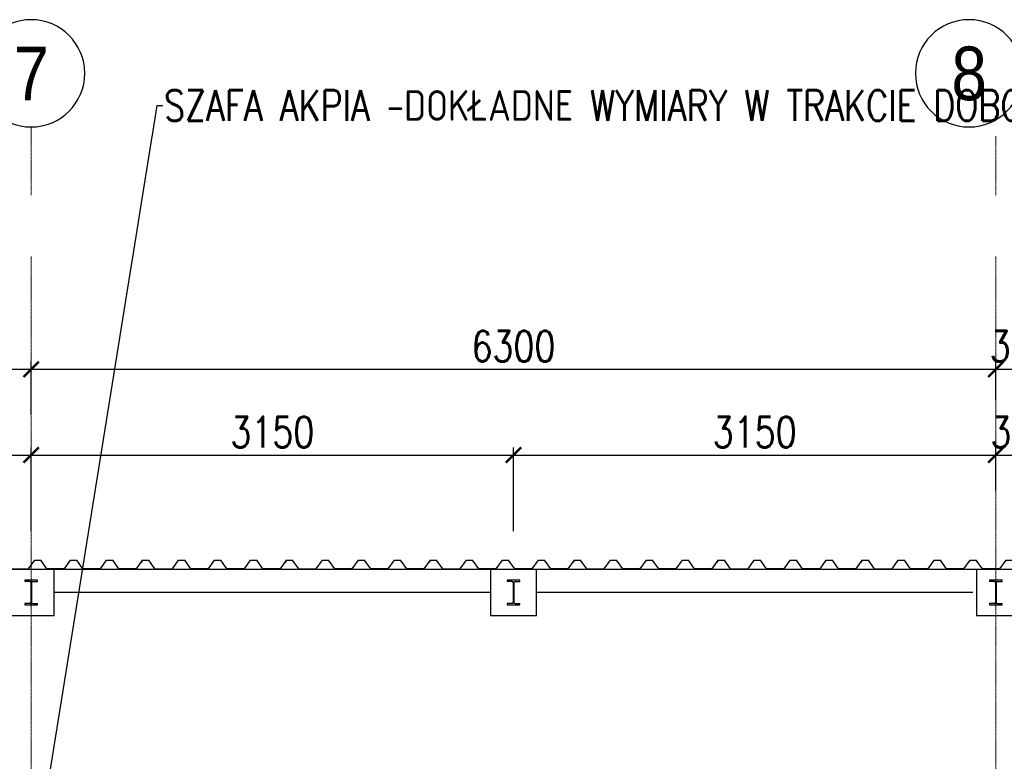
# Model space of a CAD drawing. Header units: millimetres. Extents: x -374129 to 1163271, y -112652 to 695637.
# Tile 90 of 256: x 31765 to 38196, y -31942 to -27102. Entities that reach past the tile are written whole.
import ezdxf
from ezdxf import colors
from ezdxf.entities.mleader import LeaderData, LeaderLine
from ezdxf.enums import TextEntityAlignment as Align
from ezdxf.math import Vec2, Vec3

# ---------------------------------------------------------------- set-up
doc = ezdxf.new("R2010")
doc.units = ezdxf.units.MM
doc.header["$PDMODE"] = 4
doc.linetypes.add('ACAD_ISO04W100', pattern=[30, 24, -3, 0, -3])
for name, color, linetype in [('KRT_fund', 3, 'Continuous'), ('KRT_izolacje', 252, 'Continuous'), ('KRT_opisy', 146, 'Continuous'), ('KRT_osie_budopis', 1, 'Continuous'), ('KRT_stal', 4, 'Continuous'), ('KRT_wymiary_100', 4, 'Continuous')]:
    doc.layers.add(name, color=color, linetype=linetype)
doc.layers.add('KRT_osie', color=55, linetype='ACAD_ISO04W100', lineweight=18)
doc.styles.add('biuro 1', font='arial.ttf')
doc.styles.add('WYMIAR', font='romans.shx', dxfattribs={"width": 0.8})
doc.dimstyles.new('KRT_1-100', dxfattribs={"dimscale": 100, "dimtxt": 2, "dimasz": 1, "dimexe": 0.5, "dimexo": 0, "dimgap": 0.5, "dimtad": 1, "dimdec": 1, "dimrnd": 0.1, "dimzin": 9, "dimdsep": 46, "dimtxsty": 'WYMIAR', "dimblk": 'ARCHTICK', "dimcen": 0.09, "dimdle": 0.5, "dimclrd": 1, "dimclre": 252, "dimclrt": 256, "dimadec": 0, "dimazin": 0, "dimtfac": 1, "dimtdec": 1, "dimtmove": 0, "dimatfit": 3, "dimfxl": 1, "dimtolj": 1, "dimtzin": 0, "dimarcsym": 0})

# ---------------------------------------------------------------- blocks, each defined once
blk = doc.blocks.new('_ArchTick')
at = {"color": 0, "linetype": 'ByBlock', "const_width": 0.15}
blk.add_lwpolyline([(-0.5, -0.5), (0.5, 0.5)], dxfattribs=at)
blk = doc.blocks.new('*D1048')
at = {"layer": 'Defpoints', "color": 0}
for p in [(31840, -29383.7), (25540, -29679), (31840, -29679)]:
    blk.add_point(p, dxfattribs=at)
at = {"layer": 'KRT_wymiary_100', "color": 1, "lineweight": -2}
blk.add_line((25490, -29383.7), (31890, -29383.7), dxfattribs=at)
at = {"layer": 'KRT_wymiary_100', "color": 252, "lineweight": -2}
for p, q in [((25540, -29679), (25540, -29333.7)), ((31840, -29679), (31840, -29333.7))]:
    blk.add_line(p, q, dxfattribs=at)
at = {"layer": 'KRT_wymiary_100', "color": 1, "lineweight": -2, "xscale": 100, "yscale": 100, "zscale": 100, "rotation": 180}
blk.add_blockref('_ArchTick', (25540, -29383.7), dxfattribs=at)
at = {"layer": 'KRT_wymiary_100', "color": 1, "lineweight": -2, "xscale": 100, "yscale": 100, "zscale": 100}
blk.add_blockref('_ArchTick', (31840, -29383.7), dxfattribs=at)
at = {"layer": 'KRT_wymiary_100', "insert": (28690, -29233.7), "char_height": 200, "attachment_point": 5, "style": 'WYMIAR'}
blk.add_mtext('\\A1;6300', dxfattribs=at)
blk = doc.blocks.new('*U927')
at = {"color": 0}
for p, q in [((29.5, 152.6), (0, 152.6)), ((38.5, 143.6), (38.5, 16.4)), ((43.5, 143.6), (43.5, 16.4)), ((52.5, 152.6), (82, 152.6)), ((29.5, 7.4), (0, 7.4)), ((52.5, 7.4), (82, 7.4))]:
    blk.add_line(p, q, dxfattribs=at)
for points in [[(82, 152.6), (82, 160), (0, 160), (0, 152.6)], [(0, 7.4), (0, 0), (82, 0), (82, 7.4)]]:
    blk.add_lwpolyline(points, dxfattribs=at)
for centre, start, end in [((29.5, 143.6), 0, 90), ((52.5, 143.6), 90, 180), ((29.5, 16.4), 270, 0), ((52.5, 16.4), 180, 270)]:
    blk.add_arc(centre, 9, start, end, dxfattribs=at)
blk = doc.blocks.new('*D1056')
at = {"layer": 'Defpoints', "color": 0}
for p in [(31840, -29943.6), (28690, -30440.6), (31840, -30440.6)]:
    blk.add_point(p, dxfattribs=at)
at = {"layer": 'KRT_wymiary_100', "color": 252, "lineweight": -2}
for p, q in [((28690, -30440.6), (28690, -29893.6)), ((31840, -30440.6), (31840, -29893.6))]:
    blk.add_line(p, q, dxfattribs=at)
at = {"layer": 'KRT_wymiary_100', "color": 1, "lineweight": -2}
blk.add_line((28640, -29943.6), (31890, -29943.6), dxfattribs=at)
at = {"layer": 'KRT_wymiary_100', "color": 1, "lineweight": -2, "xscale": 100, "yscale": 100, "zscale": 100, "rotation": 180}
blk.add_blockref('_ArchTick', (28690, -29943.6), dxfattribs=at)
at = {"layer": 'KRT_wymiary_100', "color": 1, "lineweight": -2, "xscale": 100, "yscale": 100, "zscale": 100}
blk.add_blockref('_ArchTick', (31840, -29943.6), dxfattribs=at)
at = {"layer": 'KRT_wymiary_100', "insert": (30265, -29793.6), "char_height": 200, "attachment_point": 5, "style": 'WYMIAR'}
blk.add_mtext('\\A1;3150', dxfattribs=at)
blk = doc.blocks.new('*D1057')
at = {"layer": 'Defpoints', "color": 0}
for p in [(34990, -29943.6), (31840, -30440.6), (34990, -30440.6)]:
    blk.add_point(p, dxfattribs=at)
at = {"layer": 'KRT_wymiary_100', "color": 252, "lineweight": -2}
for p, q in [((31840, -30440.6), (31840, -29893.6)), ((34990, -30440.6), (34990, -29893.6))]:
    blk.add_line(p, q, dxfattribs=at)
at = {"layer": 'KRT_wymiary_100', "color": 1, "lineweight": -2}
blk.add_line((31790, -29943.6), (35040, -29943.6), dxfattribs=at)
at = {"layer": 'KRT_wymiary_100', "color": 1, "lineweight": -2, "xscale": 100, "yscale": 100, "zscale": 100, "rotation": 180}
blk.add_blockref('_ArchTick', (31840, -29943.6), dxfattribs=at)
at = {"layer": 'KRT_wymiary_100', "color": 1, "lineweight": -2, "xscale": 100, "yscale": 100, "zscale": 100}
blk.add_blockref('_ArchTick', (34990, -29943.6), dxfattribs=at)
at = {"layer": 'KRT_wymiary_100', "insert": (33415, -29793.6), "char_height": 200, "attachment_point": 5, "style": 'WYMIAR'}
blk.add_mtext('\\A1;3150', dxfattribs=at)
blk = doc.blocks.new('opis_osi')
at = {"linetype": 'Continuous'}
for start, end in [(90, 180), (0, 90), (180, 270), (270, 0)]:
    blk.add_arc((0, -37.5), 35, start, end, dxfattribs=at)
at = {"color": 0, "linetype": 'Continuous', "style": 'biuro 1', "width": 0.85}
blk.add_attdef('AA', text='', height=35, dxfattribs=at).set_placement((0.08, -37.53), align=Align.MIDDLE_CENTER)
blk = doc.blocks.new('*D1069')
at = {"layer": 'Defpoints', "color": 0}
for p in [(38140, -29943.6), (38140, -30174.6), (34990, -30440.6)]:
    blk.add_point(p, dxfattribs=at)
at = {"layer": 'KRT_wymiary_100', "color": 252, "lineweight": -2}
for p, q in [((34990, -30440.6), (34990, -29893.6)), ((38140, -30174.6), (38140, -29893.6))]:
    blk.add_line(p, q, dxfattribs=at)
at = {"layer": 'KRT_wymiary_100', "color": 1, "lineweight": -2}
blk.add_line((34940, -29943.6), (38190, -29943.6), dxfattribs=at)
at = {"layer": 'KRT_wymiary_100', "color": 1, "lineweight": -2, "xscale": 100, "yscale": 100, "zscale": 100, "rotation": 180}
blk.add_blockref('_ArchTick', (34990, -29943.6), dxfattribs=at)
at = {"layer": 'KRT_wymiary_100', "color": 1, "lineweight": -2, "xscale": 100, "yscale": 100, "zscale": 100}
blk.add_blockref('_ArchTick', (38140, -29943.6), dxfattribs=at)
at = {"layer": 'KRT_wymiary_100', "insert": (36565, -29793.6), "char_height": 200, "attachment_point": 5, "style": 'WYMIAR'}
blk.add_mtext('\\A1;3150', dxfattribs=at)
blk = doc.blocks.new('*D1070')
at = {"layer": 'Defpoints', "color": 0}
for p in [(38480, -29943.6), (38140, -30174.6), (38480, -30174.6)]:
    blk.add_point(p, dxfattribs=at)
at = {"layer": 'KRT_wymiary_100', "color": 252, "lineweight": -2}
for p, q in [((38140, -30174.6), (38140, -29893.6)), ((38480, -30174.6), (38480, -29893.6))]:
    blk.add_line(p, q, dxfattribs=at)
at = {"layer": 'KRT_wymiary_100', "color": 1, "lineweight": -2}
blk.add_line((38090, -29943.6), (38530, -29943.6), dxfattribs=at)
at = {"layer": 'KRT_wymiary_100', "color": 1, "lineweight": -2, "xscale": 100, "yscale": 100, "zscale": 100, "rotation": 180}
blk.add_blockref('_ArchTick', (38140, -29943.6), dxfattribs=at)
at = {"layer": 'KRT_wymiary_100', "color": 1, "lineweight": -2, "xscale": 100, "yscale": 100, "zscale": 100}
blk.add_blockref('_ArchTick', (38480, -29943.6), dxfattribs=at)
at = {"layer": 'KRT_wymiary_100', "insert": (38310, -29793.6), "char_height": 200, "attachment_point": 5, "style": 'WYMIAR'}
blk.add_mtext('\\A1;340', dxfattribs=at)
blk = doc.blocks.new('*D1075')
at = {"layer": 'Defpoints', "color": 0}
for p in [(38140, -29383.7), (38140, -29582.6), (31840, -29679)]:
    blk.add_point(p, dxfattribs=at)
at = {"layer": 'KRT_wymiary_100', "color": 1, "lineweight": -2}
blk.add_line((31790, -29383.7), (38190, -29383.7), dxfattribs=at)
at = {"layer": 'KRT_wymiary_100', "color": 252, "lineweight": -2}
for p, q in [((31840, -29679), (31840, -29333.7)), ((38140, -29582.6), (38140, -29333.7))]:
    blk.add_line(p, q, dxfattribs=at)
at = {"layer": 'KRT_wymiary_100', "color": 1, "lineweight": -2, "xscale": 100, "yscale": 100, "zscale": 100, "rotation": 180}
blk.add_blockref('_ArchTick', (31840, -29383.7), dxfattribs=at)
at = {"layer": 'KRT_wymiary_100', "color": 1, "lineweight": -2, "xscale": 100, "yscale": 100, "zscale": 100}
blk.add_blockref('_ArchTick', (38140, -29383.7), dxfattribs=at)
at = {"layer": 'KRT_wymiary_100', "insert": (34990, -29233.7), "char_height": 200, "attachment_point": 5, "style": 'WYMIAR'}
blk.add_mtext('\\A1;6300', dxfattribs=at)
blk = doc.blocks.new('*D1076')
at = {"layer": 'Defpoints', "color": 0}
for p in [(38480, -28994.9), (38480, -29383.7), (38140, -29582.6)]:
    blk.add_point(p, dxfattribs=at)
at = {"layer": 'KRT_wymiary_100', "color": 252, "lineweight": -2}
for p, q in [((38480, -28994.9), (38480, -29433.7)), ((38140, -29582.6), (38140, -29333.7))]:
    blk.add_line(p, q, dxfattribs=at)
at = {"layer": 'KRT_wymiary_100', "color": 1, "lineweight": -2}
blk.add_line((38090, -29383.7), (38530, -29383.7), dxfattribs=at)
at = {"layer": 'KRT_wymiary_100', "color": 1, "lineweight": -2, "xscale": 100, "yscale": 100, "zscale": 100, "rotation": 180}
blk.add_blockref('_ArchTick', (38140, -29383.7), dxfattribs=at)
at = {"layer": 'KRT_wymiary_100', "color": 1, "lineweight": -2, "xscale": 100, "yscale": 100, "zscale": 100}
blk.add_blockref('_ArchTick', (38480, -29383.7), dxfattribs=at)
at = {"layer": 'KRT_wymiary_100', "insert": (38306.4, -29233.7), "char_height": 200, "attachment_point": 5, "style": 'WYMIAR'}
blk.add_mtext('\\A1;340', dxfattribs=at)
blk = doc.blocks.new('TR55')
at = {"color": 0}
for p, q in [((-980, 0), (-991.9, -16.1)), ((-980, 0), (-940, 0)), ((-899.5, -55), (-940, 0)), ((-785.5, -55), (-745, 0)), ((-745, 0), (-705, 0)), ((-664.5, -55), (-705, 0)), ((-550.5, -55), (-510, 0)), ((-510, 0), (-470, 0)), ((-429.5, -55), (-470, 0)), ((-315.5, -55), (-275, 0)), ((-275, 0), (-235, 0)), ((-194.5, -55), (-235, 0)), ((-80.5, -55), (-40, 0)), ((-40, 0), (0, 0)), ((-899.5, -55), (-785.5, -55)), ((-550.5, -55), (-664.5, -55)), ((-315.5, -55), (-429.5, -55)), ((-80.5, -55), (-194.5, -55))]:
    blk.add_line(p, q, dxfattribs=at)

msp = doc.modelspace()

# ---------------------------------------------------------------- linework, layer by layer
at = {"layer": 'KRT_fund', "color": 2}
for p, q in [((34840, -30690.64), (31990, -30690.64)), ((70170, -30690.64), (35140, -30690.64)), ((38015, -30690.64), (35140, -30690.64)), ((34840, -30840.64), (31990, -30840.64)), ((37990, -30840.64), (35140, -30840.64))]:
    msp.add_line(p, q, dxfattribs=at)
for points in [[(31690, -30690.64), (31690, -30990.64), (31990, -30990.64), (31990, -30690.64), (31690, -30690.64)], [(34840, -30690.64), (34840, -30990.64), (35140, -30990.64), (35140, -30690.64), (34840, -30690.64)]]:
    msp.add_lwpolyline(points, dxfattribs=at)
msp.add_lwpolyline([(38605, -30990.64), (38605, -30690.64), (38015, -30690.64), (38015, -30990.64)], close=True, dxfattribs=at)
at = {"layer": 'KRT_osie', "ltscale": 0.5}
for p, q in [((31840, -27801.99), (31840, -48285.63)), ((38140, -27801.99), (38140, -48285.63)), ((-5554.82, -30690.64), (73659.31, -30690.64))]:
    msp.add_line(p, q, dxfattribs=at)

# ---------------------------------------------------------------- block references
at = {"layer": 'KRT_osie_budopis', "color": 3, "xscale": 10, "yscale": 10, "zscale": 10}
msp.add_blockref('opis_osi', (31840, -27076.99), dxfattribs=at).add_auto_attribs({'AA': '7'})
at = {"layer": 'KRT_stal', "color": 7}
for p in [(31799, -30920.64), (34949, -30920.64), (38099, -30920.64)]:
    msp.add_blockref('*U927', p, dxfattribs=at)

# ---------------------------------------------------------------- dimensions: what is measured, and where the dimension line sits
at = {"layer": 'KRT_wymiary_100'}
for base, p1, p2, picture, middle in [((38480, -29383.73), (38140, -29582.56), (38480, -28994.85), '*D1076', (38306.36, -29383.73)), ((38480, -29943.56), (38140, -30174.63), (38480, -30174.63), '*D1070', (38310, -29943.56))]:
    dim = msp.add_linear_dim(base=base, p1=p1, p2=p2, dimstyle='KRT_1-100', override={"dimtmove": 1}, dxfattribs=at)
    dim.commit()
    dim.dimension.update_dxf_attribs({"geometry": picture, "text_midpoint": middle, "dimtype": 160})
for base, p1, p2, picture, middle in [((31840, -29383.73), (25540, -29679.04), (31840, -29679.04), '*D1048', (28690, -29233.73)), ((38140, -29383.73), (31840, -29679.04), (38140, -29582.56), '*D1075', (34990, -29233.73)), ((31840, -29943.56), (28690, -30440.64), (31840, -30440.64), '*D1056', (30265, -29793.56)), ((34990, -29943.56), (31840, -30440.64), (34990, -30440.64), '*D1057', (33415, -29793.56)), ((38140, -29943.56), (34990, -30440.64), (38140, -30174.63), '*D1069', (36565, -29793.56))]:
    dim = msp.add_linear_dim(base=base, p1=p1, p2=p2, dimstyle='KRT_1-100', override={"dimtmove": 1}, dxfattribs=at)
    dim.commit()
    dim.dimension.update_dxf_attribs({"geometry": picture, "text_midpoint": middle})

# ---------------------------------------------------------------- next in the draw order: leaders
at = {"layer": 'KRT_opisy', "color": 1}
ml = msp.add_multileader_mtext('Standard', dxfattribs=at)
ml.set_content('\\C54;WYMIAR 135x90 cm\\fArial|b0|i0|c238|p34;\\W1; ', style='WYMIAR')
ml.set_leader_properties()
ml.build(insert=Vec2(0, 0))
ml.multileader.update_dxf_attribs({"text_right_attachment_type": 6, "dogleg_length": 0.36, "arrow_head_size": 200, "scale": 100})
ctx = ml.context
ctx.base_point, ctx.scale, ctx.char_height, ctx.arrow_head_size, ctx.landing_gap_size, ctx.plane_origin = Vec3(8509.53, -28447.36), 100, 200, 200, 9, Vec3(-22827.39, -120660.42)
ctx.right_attachment = 6
notes = []
notes.append((ctx, [(0, (1, 1, 0), (8473.53, -28447.36), (1, 0), 36, [(1, [(8126.34, -30663.36)], 0, [])])]))
ctx.mtext.insert, ctx.mtext.width, ctx.mtext.defined_height, ctx.mtext.flow_direction = Vec3(8518.53, -28347.36), 2685.0954, 1534.23, 5
ctx.mtext.has_bg_fill, ctx.mtext.bg_color, ctx.mtext.bg_scale_factor, ctx.mtext.bg_transparency, ctx.mtext.use_window_bg_color = 1, -1027028792, 1.5, 0, 1
for ctx, leaders in notes:
    for number, flags, end, landing, length, lines in leaders:
        leader = LeaderData()
        leader.index, (leader.has_last_leader_line, leader.has_dogleg_vector, leader.attachment_direction) = number, flags
        leader.last_leader_point, leader.dogleg_vector, leader.dogleg_length = Vec3(end), Vec3(landing), length
        for number, points, colour, breaks in lines:
            line = LeaderLine()
            line.index, line.vertices, line.color, line.breaks = number, Vec3.list(points), colors.encode_raw_color(colour), breaks
            leader.lines.append(line)
        ctx.leaders.append(leader)

# ---------------------------------------------------------------- next in the draw order: block references
at = {"layer": 'KRT_izolacje', "color": 8}
for p in [(32607.82, -30630.64), (33547.82, -30630.64), (34487.82, -30630.64), (35427.82, -30630.64), (36367.82, -30630.64), (37307.82, -30630.64), (38247.82, -30630.64)]:
    msp.add_blockref('TR55', p, dxfattribs=at)

# ---------------------------------------------------------------- next in the draw order: leaders
at = {"layer": 'KRT_opisy', "color": 1}
ml = msp.add_multileader_mtext('Standard', dxfattribs=at)
ml.set_content('\\C54;WYMIAR 135x90 cm\\fArial|b0|i0|c238|p34;\\W1; ', style='WYMIAR')
ml.set_leader_properties()
ml.build(insert=Vec2(0, 0))
ml.multileader.update_dxf_attribs({"text_right_attachment_type": 6, "dogleg_length": 0.36, "arrow_head_size": 200, "scale": 100})
ctx = ml.context
ctx.base_point, ctx.scale, ctx.char_height, ctx.arrow_head_size, ctx.landing_gap_size, ctx.plane_origin = Vec3(21449.53, -28447.36), 100, 200, 200, 9, Vec3(-9887.39, -120660.42)
ctx.right_attachment = 6
notes = []
notes.append((ctx, [(0, (1, 1, 0), (21413.53, -28447.36), (1, 0), 36, [(1, [(21066.34, -30663.36)], 0, [])])]))
ctx.mtext.insert, ctx.mtext.width, ctx.mtext.defined_height, ctx.mtext.flow_direction = Vec3(21458.53, -28347.36), 2685.0954, 1534.23, 5
ctx.mtext.has_bg_fill, ctx.mtext.bg_color, ctx.mtext.bg_scale_factor, ctx.mtext.bg_transparency, ctx.mtext.use_window_bg_color = 1, -1027028792, 1.5, 0, 1
for ctx, leaders in notes:
    for number, flags, end, landing, length, lines in leaders:
        leader = LeaderData()
        leader.index, (leader.has_last_leader_line, leader.has_dogleg_vector, leader.attachment_direction) = number, flags
        leader.last_leader_point, leader.dogleg_vector, leader.dogleg_length = Vec3(end), Vec3(landing), length
        for number, points, colour, breaks in lines:
            line = LeaderLine()
            line.index, line.vertices, line.color, line.breaks = number, Vec3.list(points), colors.encode_raw_color(colour), breaks
            leader.lines.append(line)
        ctx.leaders.append(leader)

# ---------------------------------------------------------------- next in the draw order: leaders
ml = msp.add_multileader_mtext('Standard', dxfattribs=at)
ml.set_content('\\C54;SZAFA AKPIA -DOKŁADNE WYMIARY W TRAKCIE DOBORU I ROZMIESZCZENIA ELEMENTÓW AUTOMATYKI PO UWZGLĘDNIENIU RZECZYWISTYCH POTRZEB MONTAŻOWYCH', style='WYMIAR')
ml.set_leader_properties(color=1)
ml.build(insert=Vec2(0, 0))
ml.multileader.update_dxf_attribs({"text_right_attachment_type": 6, "dogleg_length": 0.36, "arrow_head_size": 200, "scale": 100})
ctx = ml.context
ctx.base_point, ctx.scale, ctx.char_height, ctx.arrow_head_size, ctx.landing_gap_size, ctx.plane_origin = Vec3(32699.33, -27661.99), 100, 200, 200, 9, Vec3(4731.61, -111551.57)
ctx.right_attachment = 6
notes = []
notes.append((ctx, [(0, (1, 1, 0), (32663.33, -27661.99), (1, 0), 36, [(1, [(31840, -32770.64)], 0, [])])]))
ctx.mtext.insert, ctx.mtext.width, ctx.mtext.defined_height, ctx.mtext.flow_direction = Vec3(32708.33, -27561.99), 5517.2638, 1534.23, 5
ctx.mtext.has_bg_fill, ctx.mtext.bg_color, ctx.mtext.bg_scale_factor, ctx.mtext.bg_transparency, ctx.mtext.use_window_bg_color = 1, -1027028792, 1.5, 0, 1
for ctx, leaders in notes:
    for number, flags, end, landing, length, lines in leaders:
        leader = LeaderData()
        leader.index, (leader.has_last_leader_line, leader.has_dogleg_vector, leader.attachment_direction) = number, flags
        leader.last_leader_point, leader.dogleg_vector, leader.dogleg_length = Vec3(end), Vec3(landing), length
        for number, points, colour, breaks in lines:
            line = LeaderLine()
            line.index, line.vertices, line.color, line.breaks = number, Vec3.list(points), colors.encode_raw_color(colour), breaks
            leader.lines.append(line)
        ctx.leaders.append(leader)

# ---------------------------------------------------------------- next in the draw order: block references
at = {"layer": 'KRT_osie_budopis', "color": 3, "xscale": 10, "yscale": 10, "zscale": 10}
msp.add_blockref('opis_osi', (37965, -27076.99), dxfattribs=at).add_auto_attribs({'AA': '8'})

doc.saveas('drawing.dxf')
